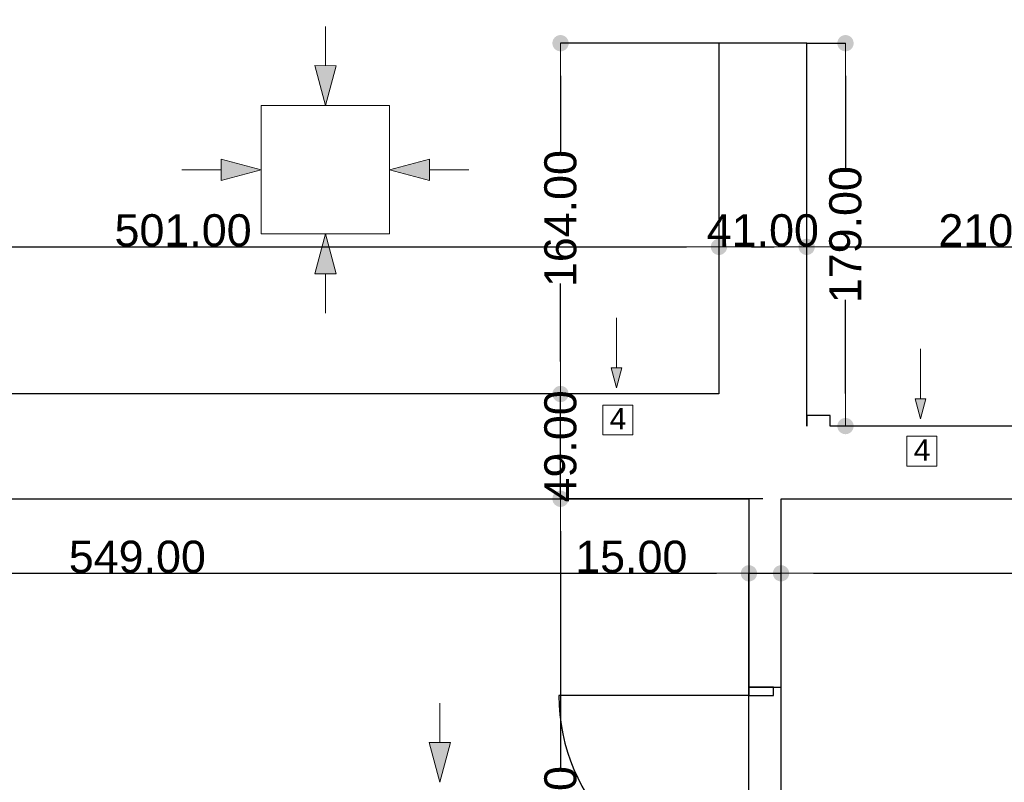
# Model space of a CAD drawing. Header units: millimetres. Extents: x -175445 to -20415, y -559200 to 231527.
# Tile 84 of 256: x -129317 to -124714, y -161616 to -158051. Entities that reach past the tile are written whole.
import ezdxf

# ---------------------------------------------------------------- set-up
doc = ezdxf.new("R2010")
doc.units = ezdxf.units.MM
doc.header["$MEASUREMENT"] = 0
for name, color, linetype in [('Drzwi', 7, 'Continuous'), ('Linia', 7, 'Continuous'), ('Słup', 7, 'Continuous'), ('Tekst', 7, 'Continuous'), ('Wymiary', 63, 'Continuous'), ('Ściana', 7, 'Continuous')]:
    doc.layers.add(name, color=color, linetype=linetype)
doc.styles.add('Arial', font='txt')
doc.dimstyles.new('GENERATED_STYLE__1', dxfattribs={"dimtxt": 150, "dimasz": 152, "dimexe": 0.18, "dimexo": 0, "dimgap": 0.09, "dimtad": 1, "dimtih": 1, "dimtoh": 1, "dimlfac": 0.1, "dimzin": 0, "dimdsep": 46, "dimtxsty": 'Arial', "dimblk": 'ARROWHEAD_11', "dimblk1": 'ARROWHEAD_11', "dimblk2": 'ARROWHEAD_11', "dimcen": 0.09, "dimclrd": 114, "dimclre": 114, "dimclrt": 114, "dimazin": 0, "dimtfac": 1, "dimtdec": 4, "dimtmove": 0, "dimatfit": 3, "dimfxl": 1, "dimtolj": 1, "dimtzin": 0, "dimarcsym": 0})
doc.dimstyles.new('GENERATED_STYLE__2', dxfattribs={"dimtxt": 150, "dimasz": 152, "dimexe": 0.18, "dimexo": 0, "dimgap": 0.09, "dimtad": 1, "dimlfac": 0.1, "dimzin": 0, "dimdsep": 46, "dimtxsty": 'Arial', "dimblk": 'ARROWHEAD_11', "dimblk1": 'ARROWHEAD_11', "dimblk2": 'ARROWHEAD_11', "dimcen": 0.09, "dimclrd": 114, "dimclre": 114, "dimclrt": 114, "dimazin": 0, "dimtfac": 1, "dimtdec": 4, "dimtmove": 0, "dimatfit": 3, "dimfxl": 1, "dimtolj": 1, "dimtzin": 0, "dimarcsym": 0})

# ---------------------------------------------------------------- blocks, each defined once
blk = doc.blocks.new('ARROWHEAD_11')
at = {"color": 0, "linetype": 'Continuous', "lineweight": 0}
blk.add_line((0, 0), (-1, 0), dxfattribs=at)
at = {"color": 0, "linetype": 'Continuous', "lineweight": 0, "const_width": 0.25, "flags": 128}
blk.add_lwpolyline([(-0.125, 0, 1), (0.125, 0, 1)], format="xyb", close=True, dxfattribs=at)
blk = doc.blocks.new('*D1173')
at = {"layer": 'Defpoints', "color": 0}
for p in [(-131398, -160290.6), (-125908, -160639.1), (-125908, -166975.6)]:
    blk.add_point(p, dxfattribs=at)
at = {"layer": 'Wymiary', "color": 114, "lineweight": -2}
for p, q in [((-131398, -160290.6), (-131398, -160639.3)), ((-131246, -160639.1), (-126060, -160639.1)), ((-125908, -166975.6), (-125908, -160639))]:
    blk.add_line(p, q, dxfattribs=at)
at = {"layer": 'Wymiary', "color": 114, "lineweight": -2, "xscale": 152, "yscale": 152, "zscale": 152, "rotation": 180}
blk.add_blockref('ARROWHEAD_11', (-131398, -160639.1), dxfattribs=at)
at = {"layer": 'Wymiary', "color": 114, "lineweight": -2, "xscale": 152, "yscale": 152, "zscale": 152}
blk.add_blockref('ARROWHEAD_11', (-125908, -160639.1), dxfattribs=at)
at = {"layer": 'Wymiary', "color": 114, "lineweight": 13, "insert": (-128766.8, -160562.5), "char_height": 150, "attachment_point": 5, "style": 'Arial'}
blk.add_mtext('\\A1;549.00', dxfattribs=at)
blk = doc.blocks.new('*D1174')
at = {"layer": 'Defpoints', "color": 0}
for p in [(-125758, -160639.1), (-125908, -166975.6), (-125758, -166975.6)]:
    blk.add_point(p, dxfattribs=at)
at = {"layer": 'Wymiary', "color": 114, "lineweight": -2}
for p, q in [((-126703.7, -160639.1), (-126212, -160639.1)), ((-126212, -160639.1), (-126060, -160639.1)), ((-125908, -166975.6), (-125908, -160639)), ((-125908, -160639.1), (-125758, -160639.1)), ((-125758, -166975.6), (-125758, -160639)), ((-125606, -160639.1), (-125454, -160639.1))]:
    blk.add_line(p, q, dxfattribs=at)
at = {"layer": 'Wymiary', "color": 114, "lineweight": -2, "xscale": 152, "yscale": 152, "zscale": 152}
blk.add_blockref('ARROWHEAD_11', (-125908, -160639.1), dxfattribs=at)
at = {"layer": 'Wymiary', "color": 114, "lineweight": -2, "xscale": 152, "yscale": 152, "zscale": 152, "rotation": 180}
blk.add_blockref('ARROWHEAD_11', (-125758, -160639.1), dxfattribs=at)
at = {"layer": 'Wymiary', "color": 114, "lineweight": 13, "insert": (-126457.9, -160562.5), "char_height": 150, "attachment_point": 5, "style": 'Arial'}
blk.add_mtext('\\A1;15.00', dxfattribs=at)
blk = doc.blocks.new('*D1175')
at = {"layer": 'Defpoints', "color": 0}
for p in [(-122048, -160290.6), (-122048, -160639.1), (-125758, -166975.6)]:
    blk.add_point(p, dxfattribs=at)
at = {"layer": 'Wymiary', "color": 114, "lineweight": -2}
for p, q in [((-122048, -160290.6), (-122048, -160639.3)), ((-125758, -166975.6), (-125758, -160639)), ((-125606, -160639.1), (-122200, -160639.1))]:
    blk.add_line(p, q, dxfattribs=at)
at = {"layer": 'Wymiary', "color": 114, "lineweight": -2, "xscale": 152, "yscale": 152, "zscale": 152, "rotation": 180}
blk.add_blockref('ARROWHEAD_11', (-125758, -160639.1), dxfattribs=at)
at = {"layer": 'Wymiary', "color": 114, "lineweight": -2, "xscale": 152, "yscale": 152, "zscale": 152}
blk.add_blockref('ARROWHEAD_11', (-122048, -160639.1), dxfattribs=at)
at = {"layer": 'Wymiary', "color": 114, "lineweight": 13, "insert": (-123903, -160562.4), "char_height": 150, "attachment_point": 5, "style": 'Arial'}
blk.add_mtext('\\A1;371.00', dxfattribs=at)
blk = doc.blocks.new('*D1289')
at = {"layer": 'Defpoints', "color": 0}
for p in [(-125638, -158160.6), (-125456.6, -158160.6), (-124793, -159950.6)]:
    blk.add_point(p, dxfattribs=at)
at = {"layer": 'Wymiary', "color": 114, "lineweight": -2}
for p, q in [((-125638, -158160.6), (-125456.5, -158160.6)), ((-125456.6, -158312.6), (-125456.6, -158751.5)), ((-125456.6, -159798.6), (-125456.6, -159359.8)), ((-124793, -159950.6), (-125456.8, -159950.6))]:
    blk.add_line(p, q, dxfattribs=at)
at = {"layer": 'Wymiary', "color": 114, "lineweight": -2, "xscale": 152, "yscale": 152, "zscale": 152}
for p, rotation in [((-125456.6, -158160.6), 90), ((-125456.6, -159950.6), 270)]:
    blk.add_blockref('ARROWHEAD_11', p, dxfattribs=dict(at, rotation=rotation))
at = {"layer": 'Wymiary', "color": 114, "lineweight": 13, "insert": (-125456.6, -159055.6), "char_height": 150, "attachment_point": 5, "rotation": 90, "style": 'Arial'}
blk.add_mtext('\\A1;179.00', dxfattribs=at)
blk = doc.blocks.new('*D1319')
at = {"layer": 'Defpoints', "color": 0}
for p in [(-131058, -158050.6), (-126048, -158160.6), (-126048, -159112.8)]:
    blk.add_point(p, dxfattribs=at)
at = {"layer": 'Wymiary', "color": 114, "lineweight": -2}
for p, q in [((-131058, -158050.6), (-131058, -159113)), ((-126048, -158160.6), (-126048, -159113)), ((-130906, -159112.8), (-126200, -159112.8))]:
    blk.add_line(p, q, dxfattribs=at)
at = {"layer": 'Wymiary', "color": 114, "lineweight": -2, "xscale": 152, "yscale": 152, "zscale": 152, "rotation": 180}
blk.add_blockref('ARROWHEAD_11', (-131058, -159112.8), dxfattribs=at)
at = {"layer": 'Wymiary', "color": 114, "lineweight": -2, "xscale": 152, "yscale": 152, "zscale": 152}
blk.add_blockref('ARROWHEAD_11', (-126048, -159112.8), dxfattribs=at)
at = {"layer": 'Wymiary', "color": 114, "lineweight": 13, "insert": (-128553, -159036.2), "char_height": 150, "attachment_point": 5, "style": 'Arial'}
blk.add_mtext('\\A1;501.00', dxfattribs=at)
blk = doc.blocks.new('*D1320')
at = {"layer": 'Defpoints', "color": 0}
for p in [(-126048, -158160.6), (-125638, -159112.8), (-125638, -159225.6)]:
    blk.add_point(p, dxfattribs=at)
at = {"layer": 'Wymiary', "color": 114, "lineweight": -2}
for p, q in [((-126048, -158160.6), (-126048, -159113)), ((-125896, -159112.8), (-125790, -159112.8)), ((-125638, -159225.6), (-125638, -159112.7))]:
    blk.add_line(p, q, dxfattribs=at)
at = {"layer": 'Wymiary', "color": 114, "lineweight": -2, "xscale": 152, "yscale": 152, "zscale": 152, "rotation": 180}
blk.add_blockref('ARROWHEAD_11', (-126048, -159112.8), dxfattribs=at)
at = {"layer": 'Wymiary', "color": 114, "lineweight": -2, "xscale": 152, "yscale": 152, "zscale": 152}
blk.add_blockref('ARROWHEAD_11', (-125638, -159112.8), dxfattribs=at)
at = {"layer": 'Wymiary', "color": 114, "lineweight": 13, "insert": (-125843, -159036.2), "char_height": 150, "attachment_point": 5, "style": 'Arial'}
blk.add_mtext('\\A1;41.00', dxfattribs=at)
blk = doc.blocks.new('*D1321')
at = {"layer": 'Defpoints', "color": 0}
for p in [(-123538, -158275.6), (-123538, -159112.8), (-125638, -159225.6)]:
    blk.add_point(p, dxfattribs=at)
at = {"layer": 'Wymiary', "color": 114, "lineweight": -2}
for p, q in [((-123538, -158275.6), (-123538, -159113)), ((-125638, -159225.6), (-125638, -159112.7)), ((-125486, -159112.8), (-123690, -159112.8))]:
    blk.add_line(p, q, dxfattribs=at)
at = {"layer": 'Wymiary', "color": 114, "lineweight": -2, "xscale": 152, "yscale": 152, "zscale": 152, "rotation": 180}
blk.add_blockref('ARROWHEAD_11', (-125638, -159112.8), dxfattribs=at)
at = {"layer": 'Wymiary', "color": 114, "lineweight": -2, "xscale": 152, "yscale": 152, "zscale": 152}
blk.add_blockref('ARROWHEAD_11', (-123538, -159112.8), dxfattribs=at)
at = {"layer": 'Wymiary', "color": 114, "lineweight": 13, "insert": (-124701.8, -159036.2), "char_height": 150, "attachment_point": 5, "style": 'Arial'}
blk.add_mtext('\\A1;210.00', dxfattribs=at)
blk = doc.blocks.new('*D1652')
at = {"layer": 'Defpoints', "color": 0}
for p in [(-126788.6, -160290.6), (-125843, -160290.6), (-126508, -163430.6)]:
    blk.add_point(p, dxfattribs=at)
at = {"layer": 'Wymiary', "color": 114, "lineweight": -2}
for p, q in [((-125843, -160290.6), (-126788.7, -160290.6)), ((-126788.6, -160442.6), (-126788.6, -161549.5)), ((-126788.6, -163278.6), (-126788.6, -162171.8)), ((-126508, -163430.6), (-126788.7, -163430.6))]:
    blk.add_line(p, q, dxfattribs=at)
at = {"layer": 'Wymiary', "color": 114, "lineweight": -2, "xscale": 152, "yscale": 152, "zscale": 152}
for p, rotation in [((-126788.6, -160290.6), 90), ((-126788.6, -163430.6), 270)]:
    blk.add_blockref('ARROWHEAD_11', p, dxfattribs=dict(at, rotation=rotation))
at = {"layer": 'Wymiary', "color": 114, "lineweight": 13, "insert": (-126788.6, -161860.6), "char_height": 150, "attachment_point": 5, "rotation": 90, "style": 'Arial'}
blk.add_mtext('\\A1;314.00', dxfattribs=at)
blk = doc.blocks.new('*D1653')
at = {"layer": 'Defpoints', "color": 0}
for p in [(-126788.6, -159800.6), (-126048, -159800.6), (-125843, -160290.6)]:
    blk.add_point(p, dxfattribs=at)
at = {"layer": 'Wymiary', "color": 114, "lineweight": -2}
for p, q in [((-126788.6, -159648.6), (-126788.6, -159496.6)), ((-126048, -159800.6), (-126788.7, -159800.6)), ((-126788.6, -160290.6), (-126788.6, -159800.6)), ((-125843, -160290.6), (-126788.7, -160290.6)), ((-126788.6, -160442.6), (-126788.6, -160594.6))]:
    blk.add_line(p, q, dxfattribs=at)
at = {"layer": 'Wymiary', "color": 114, "lineweight": -2, "xscale": 152, "yscale": 152, "zscale": 152}
for p, rotation in [((-126788.6, -159800.6), 270), ((-126788.6, -160290.6), 90)]:
    blk.add_blockref('ARROWHEAD_11', p, dxfattribs=dict(at, rotation=rotation))
at = {"layer": 'Wymiary', "color": 114, "lineweight": 13, "insert": (-126788.6, -160045.6), "char_height": 150, "attachment_point": 5, "rotation": 90, "style": 'Arial'}
blk.add_mtext('\\A1;49.00', dxfattribs=at)
blk = doc.blocks.new('*D1654')
at = {"layer": 'Defpoints', "color": 0}
for p in [(-126788.6, -158160.6), (-126048, -158160.6), (-126048, -159800.6)]:
    blk.add_point(p, dxfattribs=at)
at = {"layer": 'Wymiary', "color": 114, "lineweight": -2}
for p, q in [((-126048, -158160.6), (-126788.7, -158160.6)), ((-126788.6, -158312.6), (-126788.6, -158676.5)), ((-126788.6, -159648.6), (-126788.6, -159284.8)), ((-126048, -159800.6), (-126788.7, -159800.6))]:
    blk.add_line(p, q, dxfattribs=at)
at = {"layer": 'Wymiary', "color": 114, "lineweight": -2, "xscale": 152, "yscale": 152, "zscale": 152}
for p, rotation in [((-126788.6, -158160.6), 90), ((-126788.6, -159800.6), 270)]:
    blk.add_blockref('ARROWHEAD_11', p, dxfattribs=dict(at, rotation=rotation))
at = {"layer": 'Wymiary', "color": 114, "lineweight": 13, "insert": (-126788.6, -158980.6), "char_height": 150, "attachment_point": 5, "rotation": 90, "style": 'Arial'}
blk.add_mtext('\\A1;164.00', dxfattribs=at)

msp = doc.modelspace()

# ---------------------------------------------------------------- hatches: boundary and pattern name
at = {"layer": 'Linia', "linetype": 'Continuous', "lineweight": 13}
for points in [[(-127887.315, -158452.161), (-127837.066, -158265.625), (-127937.066, -158265.492)], [(-128188.515, -158752.161), (-128375.117, -158702.161), (-128375.117, -158802.161)], [(-127587.715, -158752.161), (-127401.112, -158802.161), (-127401.112, -158702.161)], [(-127887.315, -159052.16), (-127937.066, -159238.829), (-127837.066, -159238.696)], [(-126527.453, -159771.661), (-126502.453, -159678.36), (-126552.453, -159678.36)], [(-125106.221, -159917.053), (-125081.221, -159823.752), (-125131.221, -159823.752)], [(-127353.54, -161616.006), (-127303.291, -161429.47), (-127403.291, -161429.337)]]:
    msp.add_hatch(color=256, dxfattribs=at).paths.add_polyline_path(points)

# ---------------------------------------------------------------- linework, layer by layer
at = {"layer": 'Drzwi'}
for p, q in [((-125908.019, -161170.636), (-125908.019, -161210.636)), ((-125793.019, -161170.636), (-125908.019, -161170.636)), ((-125908.019, -161170.636), (-125793.019, -161170.636)), ((-125793.019, -161210.636), (-125793.019, -161170.636)), ((-125908.019, -161210.636), (-126796.019, -161210.636)), ((-125908.019, -161210.636), (-125793.019, -161210.636))]:
    msp.add_line(p, q, dxfattribs=at)
msp.add_arc((-125908.019, -161210.636), 888, 180, 270, dxfattribs=at)
at = {"layer": 'Linia', "lineweight": 13}
for p, q in [((-127886.82, -158081.786), (-127887.066, -158265.559)), ((-127887.315, -158452.161), (-127937.066, -158265.492)), ((-127937.066, -158265.492), (-127837.066, -158265.625)), ((-127887.315, -158452.161), (-127837.066, -158265.625)), ((-127587.715, -158452.561), (-128187.715, -158452.561)), ((-128187.715, -158452.561), (-128187.715, -159051.761)), ((-127587.715, -159051.761), (-127587.715, -158452.561)), ((-128188.515, -158752.161), (-128375.117, -158702.161)), ((-128375.117, -158802.161), (-128375.117, -158702.161)), ((-127587.715, -158752.161), (-127401.112, -158702.161)), ((-127401.112, -158702.161), (-127401.112, -158802.161)), ((-128558.89, -158752.161), (-128375.117, -158752.161)), ((-128188.515, -158752.161), (-128375.117, -158802.161)), ((-127587.715, -158752.161), (-127401.112, -158802.161)), ((-127217.34, -158752.161), (-127401.112, -158752.161)), ((-128187.715, -159052.561), (-127587.715, -159052.561)), ((-127887.315, -159052.16), (-127937.066, -159238.829)), ((-127887.315, -159052.16), (-127837.066, -159238.696)), ((-127837.066, -159238.696), (-127937.066, -159238.829)), ((-127886.82, -159422.535), (-127887.066, -159238.763)), ((-126527.453, -159443.969), (-126527.453, -159678.36)), ((-125106.221, -159589.361), (-125106.221, -159823.752)), ((-126527.453, -159771.661), (-126552.453, -159678.36)), ((-126552.453, -159678.36), (-126502.453, -159678.36)), ((-126527.453, -159771.661), (-126502.453, -159678.36)), ((-125106.221, -159917.053), (-125131.221, -159823.752)), ((-125131.221, -159823.752), (-125081.221, -159823.752)), ((-125106.221, -159917.053), (-125081.221, -159823.752)), ((-126590.787, -159992.296), (-126590.787, -159852.296)), ((-126590.787, -159852.296), (-126450.787, -159852.296)), ((-126450.787, -159852.296), (-126450.787, -159992.296)), ((-126450.787, -159992.296), (-126590.787, -159992.296)), ((-125169.554, -160137.688), (-125169.554, -159997.688)), ((-125169.554, -159997.688), (-125029.554, -159997.688)), ((-125029.554, -159997.688), (-125029.554, -160137.688)), ((-125029.554, -160137.688), (-125169.554, -160137.688)), ((-127353.045, -161245.631), (-127353.291, -161429.403)), ((-127353.54, -161616.006), (-127403.291, -161429.337)), ((-127403.291, -161429.337), (-127303.291, -161429.47)), ((-127353.54, -161616.006), (-127303.291, -161429.47))]:
    msp.add_line(p, q, dxfattribs=at)
at = {"layer": 'Słup'}
for p, q in [((-125638.019, -158160.636), (-126048.019, -158160.636)), ((-126048.019, -158160.636), (-126048.019, -159800.636)), ((-125638.019, -159950.636), (-125638.019, -158160.636)), ((-125638.019, -159900.636), (-125638.019, -159950.636)), ((-125528.019, -159900.636), (-125638.019, -159900.636)), ((-125528.019, -159950.636), (-125528.019, -159900.636)), ((-126048.019, -160290.636), (-125908.019, -160290.636)), ((-125758.019, -160290.636), (-125638.019, -160290.636))]:
    msp.add_line(p, q, dxfattribs=at)
at = {"layer": 'Ściana'}
for p, q in [((-125908.019, -161170.636), (-125793.019, -161170.636)), ((-125793.019, -161170.636), (-125758.019, -161170.636))]:
    msp.add_line(p, q, dxfattribs=at)
at = {"layer": 'Ściana', "flags": 128}
for points in [[(-126048.019, -159800.636), (-131058.019, -159800.636)], [(-123538.019, -159950.636), (-125528.019, -159950.636)], [(-131058.019, -160290.636), (-126048.019, -160290.636)], [(-125908.019, -160290.636), (-125908.019, -161170.636)], [(-125758.019, -161170.636), (-125758.019, -160290.636)], [(-125638.019, -160290.636), (-123538.019, -160290.636)]]:
    msp.add_lwpolyline(points, dxfattribs=at)

# ---------------------------------------------------------------- texts
at = {"layer": 'Tekst', "lineweight": 13, "char_height": 100, "attachment_point": 4, "style": 'Arial'}
for insert in [(-126558.73, -159916.582), (-125137.497, -160061.973)]:
    msp.add_mtext('\\A1;{\\fArial|b0|i0|c238|p38;4}', dxfattribs=dict(at, insert=insert))

# ---------------------------------------------------------------- dimensions: what is measured, and where the dimension line sits
at = {"layer": 'Wymiary', "lineweight": 13}
for base, p1, p2, picture, middle in [((-126048.019, -159112.846), (-131058.019, -158050.636), (-126048.019, -158160.636), '*D1319', (-128553.019, -159112.846)), ((-125638.019, -159112.846), (-126048.019, -158160.636), (-125638.019, -159225.636), '*D1320', (-125843.019, -159112.846)), ((-123538.019, -159112.846), (-125638.019, -159225.636), (-123538.019, -158275.636), '*D1321', (-124701.848, -159112.846)), ((-125908.019, -160639.136), (-131398.018, -160290.636), (-125908.019, -166975.636), '*D1173', (-128766.848, -160639.136)), ((-122048.019, -160639.136), (-125758.019, -166975.636), (-122048.019, -160290.636), '*D1175', (-123903.019, -160639.136)), ((-125758.019, -160639.136), (-125908.019, -166975.636), (-125758.019, -166975.636), '*D1174', (-126457.88, -160639.136))]:
    dim = msp.add_linear_dim(base=base, p1=p1, p2=p2, dimstyle='GENERATED_STYLE__1', dxfattribs=at)
    dim.commit()
    dim.dimension.update_dxf_attribs({"geometry": picture, "text_midpoint": middle, "dimtype": 160})
for base, p1, p2, picture, middle in [((-126788.565, -158160.636), (-126048.019, -159800.636), (-126048.019, -158160.636), '*D1654', (-126788.565, -158980.636)), ((-125456.634, -158160.636), (-124793.019, -159950.636), (-125638.019, -158160.636), '*D1289', (-125456.634, -159055.636)), ((-126788.565, -159800.636), (-125843.019, -160290.636), (-126048.019, -159800.636), '*D1653', (-126788.565, -160045.636)), ((-126788.565, -160290.636), (-126508.019, -163430.594), (-125843.019, -160290.636), '*D1652', (-126788.565, -161860.615))]:
    dim = msp.add_linear_dim(base=base, p1=p1, p2=p2, angle=90, dimstyle='GENERATED_STYLE__2', dxfattribs=at)
    dim.commit()
    dim.dimension.update_dxf_attribs({"geometry": picture, "text_midpoint": middle, "dimtype": 160, "text_rotation": 90})

doc.saveas('drawing.dxf')
